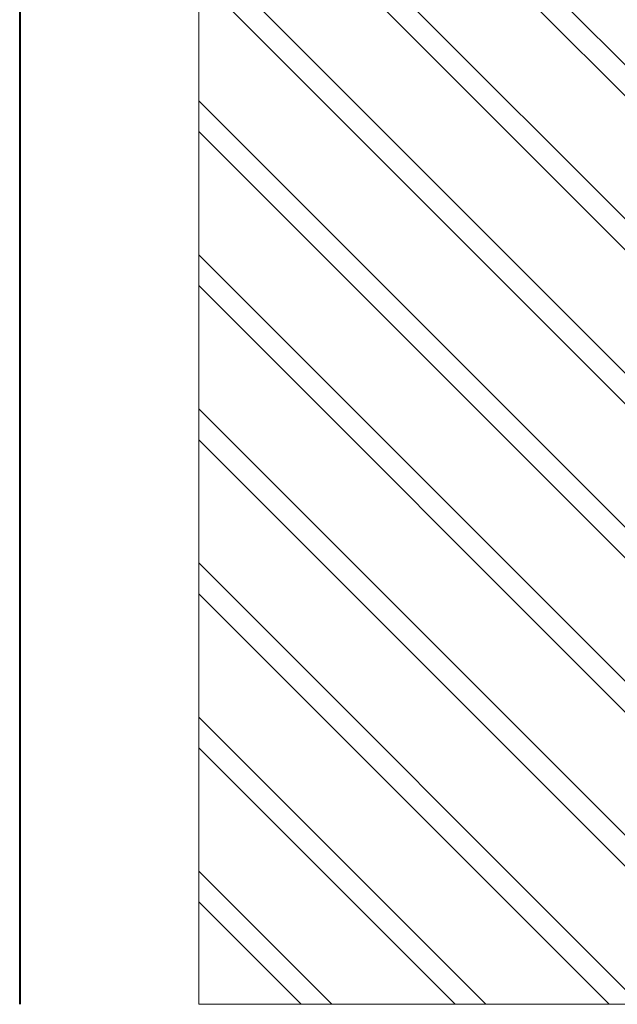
# Model space of a CAD drawing. Header units: millimetres. Extents: x -8078 to 241103, y -4319 to 602442.
# Tile 43 of 148: x 37690 to 41258, y 274612 to 280486. Entities that reach past the tile are written whole.
import ezdxf

# ---------------------------------------------------------------- set-up
doc = ezdxf.new("R2010")
doc.units = ezdxf.units.MM
doc.header["$MEASUREMENT"] = 0
doc.layers.add('#podkład', color=252, linetype='Continuous')
doc.layers.add('2D - Ogólne', color=7, linetype='Continuous')

# ---------------------------------------------------------------- blocks, each defined once
blk = doc.blocks.new('qqe433333')
at = {"layer": '2D - Ogólne', "linetype": 'Continuous', "lineweight": 20}
h = blk.add_hatch(dxfattribs=at)
h.set_pattern_fill('Podwójny_szraf_1_4_0008', color=252, angle=90, style=0, pattern_type=2)
h.set_pattern_definition([(135, (-1702.6, 957497.23), (-459.6194, -459.6194), []), (135, (-1794.5, 957405.3), (-459.6194, -459.6194), [])])
h.paths.add_polyline_path([(-632.6, 667889.4), (-632.6, 660538), (4861.5, 660538), (4861.5, 667889.4), (4861.5, 675919.5), (4861.5, 690940.5), (3807.4, 690940.5), (-632.6, 690940.5), (-632.6, 685441.2), (-782.6, 683519.1), (-782.6, 682100.8), (516.8, 682100.8), (516.8, 681469.5), (3867.4, 681469.5), (3867.4, 675893.9), (1897.4, 675893.9), (1897.4, 667889.4)])
at = {"layer": '2D - Ogólne', "color": 252, "linetype": 'Continuous', "lineweight": 13, "ltscale": 100, "flags": 128}
blk.add_lwpolyline([(4861.5, 690940.5), (4861.5, 675919.5), (4861.5, 667889.4), (4861.5, 660538), (-632.6, 660538), (-632.6, 667889.4), (1897.4, 667889.4), (1897.4, 675893.9), (3867.4, 675893.9), (3867.4, 681469.5), (516.8, 681469.5), (516.8, 682100.8), (-782.6, 682100.8), (-782.6, 683519.1), (-632.6, 685441.2), (-632.6, 690940.5)], dxfattribs=at)

msp = doc.modelspace()

# ---------------------------------------------------------------- block references
at = {"layer": '#podkład'}
msp.add_blockref('qqe433333', (39392.7, -385925.5), dxfattribs=at)

# ---------------------------------------------------------------- next in the draw order: linework, layer by layer
at = {"color": 1, "lineweight": 40}
msp.add_lwpolyline([(37690.1, 295244), (37690.1, 274612.4)], dxfattribs=at)

doc.saveas('drawing.dxf')
